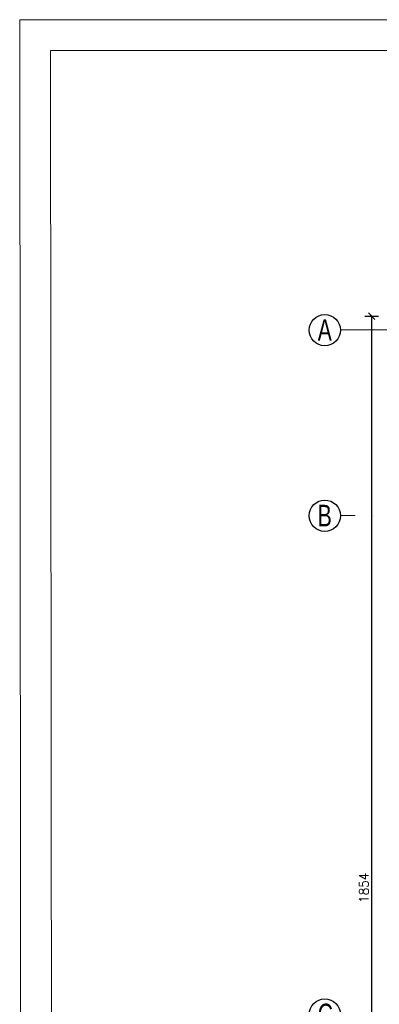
# Model space of a CAD drawing. Header units: millimetres. Extents: x -37273 to 136949, y -1495242345 to -598.
# Tile 15 of 44: x 66473 to 67057, y -17005 to -15409. Entities that reach past the tile are written whole.
import ezdxf

# ---------------------------------------------------------------- set-up
doc = ezdxf.new("R2010")
doc.units = ezdxf.units.MM
doc.linetypes.add('ACAD_ISO10W100', pattern=[18, 12, -3, 0, -3])
for name, color, linetype, lineweight in [('DIM', 15, 'Continuous', 5), ('wymiarowannie', 253, 'Continuous', 5), ('ściany', 190, 'Continuous', 25)]:
    doc.layers.add(name, color=color, linetype=linetype, lineweight=lineweight)
doc.layers.add('OPISY', color=4, linetype='Continuous')
doc.layers.add('wym', color=1, linetype='Continuous')
doc.styles.add('op2', font='arial.ttf')
doc.styles.add('WYM_50', font='simplex.shx', dxfattribs={"width": 0.95})
doc.dimstyles.new('50', dxfattribs={"dimtxt": 15, "dimasz": 0.15, "dimexe": 13, "dimexo": 30, "dimgap": 5, "dimtad": 1, "dimdec": 0, "dimrnd": 0.5, "dimzin": 1, "dimdsep": 46, "dimtxsty": 'WYM_50', "dimblk": 'A', "dimcen": 3, "dimdle": 5, "dimse1": 1, "dimse2": 1, "dimclrd": 256, "dimclre": 256, "dimclrt": 2, "dimaunit": 1, "dimadec": 0, "dimazin": 0, "dimtfac": 0.32, "dimtdec": 0, "dimtix": 1, "dimtmove": 1, "dimatfit": 3, "dimldrblk": 'A', "dimfxl": 1, "dimtvp": 0.08, "dimtolj": 1, "dimtzin": 1, "dimarcsym": 0})

# ---------------------------------------------------------------- blocks, each defined once
blk = doc.blocks.new('A')
at = {"color": 7, "linetype": 'Continuous'}
blk.add_line((-35, -35), (35, 35), dxfattribs=at)
at = {"color": 1, "linetype": 'Continuous'}
blk.add_line((0, 74), (0, -74), dxfattribs=at)
blk = doc.blocks.new('*D1531')
at = {"layer": 'Defpoints', "color": 0, "lineweight": 13, "ltscale": 3}
for p in [(67096.4, -15889.4), (67044.2, -17743.4), (67096.4, -17743.4)]:
    blk.add_point(p, dxfattribs=at)
at = {"layer": 'wym', "lineweight": -2}
blk.add_line((67044.2, -15889.5), (67044.2, -17743.2), dxfattribs=at)
at = {"layer": 'wym', "lineweight": -2, "ltscale": 3, "xscale": 0.15, "yscale": 0.15, "zscale": 0.15}
for p, rotation in [((67044.2, -15889.4), 90), ((67044.2, -17743.4), 270)]:
    blk.add_blockref('A', p, dxfattribs=dict(at, rotation=rotation))
at = {"layer": 'wym', "color": 2, "ltscale": 3, "insert": (67031.7, -16816.4), "char_height": 15, "attachment_point": 5, "rotation": 90, "style": 'WYM_50'}
blk.add_mtext('\\A1;1854', dxfattribs=at)

msp = doc.modelspace()

# ---------------------------------------------------------------- linework, layer by layer
at = {"layer": 'DIM', "ltscale": 0.1}
for points in [[(66475.46, -18328.69), (72401.79, -18328.69), (72399.28, -15408.69), (66472.96, -15408.69)], [(66525.46, -18278.69), (72351.79, -18278.69), (72349.28, -15458.69), (66522.96, -15458.69)]]:
    msp.add_lwpolyline(points, close=True, dxfattribs=at)
at = {"layer": 'wymiarowannie', "color": 251, "linetype": 'ACAD_ISO10W100', "lineweight": 13, "ltscale": 10}
for p, q in [((69811.75, -15911.88), (66993.56, -15911.88)), ((70259.44, -16212.88), (66993.56, -16212.88))]:
    msp.add_line(p, q, dxfattribs=at)
at = {"layer": 'ściany', "color": 5, "ltscale": 100}
for centre in [(66968.16, -15912.08), (66968.16, -16213.08), (66968.16, -17022.08)]:
    msp.add_circle(centre, 25.39, dxfattribs=at)

# ---------------------------------------------------------------- texts
at = {"layer": 'OPISY', "color": 4, "ltscale": 3, "style": 'op2', "width": 0.7}
for s, p in [('A', (66956.7, -15929.36)), ('B', (66956.7, -16230.36)), ('C', (66956.7, -17039.36))]:
    msp.add_text(s, height=35, dxfattribs=at).set_placement(p)

# ---------------------------------------------------------------- dimensions: what is measured, and where the dimension line sits
at = {"layer": 'wym'}
dim = msp.add_linear_dim(base=(67044.16, -17743.38), p1=(67096.41, -15889.38), p2=(67096.41, -17743.38), angle=90, dimstyle='50', override={"dimblk": 'A', "dimfxl": 0, "dimarcsym": 1}, dxfattribs=at)
dim.commit()
dim.dimension.update_dxf_attribs({"geometry": '*D1531', "text_midpoint": (67031.66, -16816.38)})

doc.saveas('drawing.dxf')
